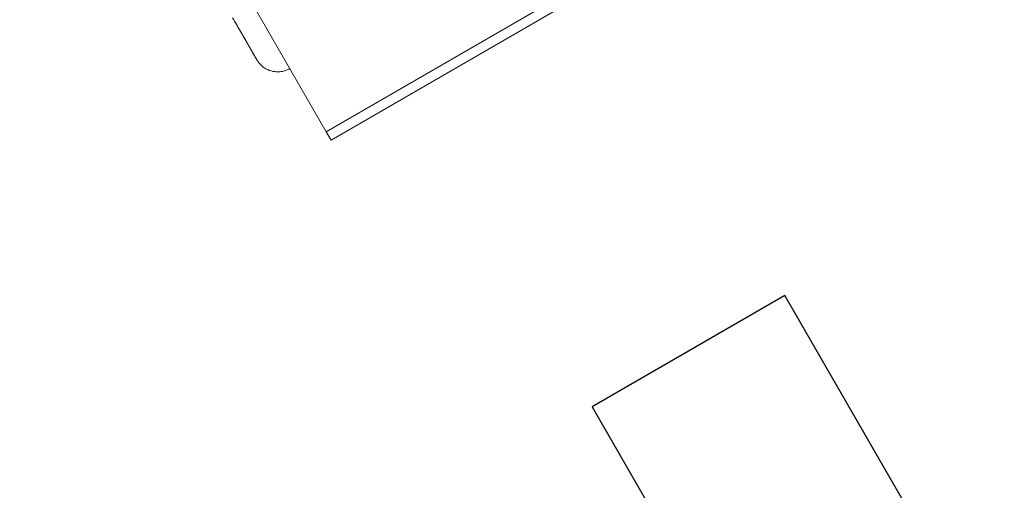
# Model space of a CAD drawing. Header units: centimetres. Extents: x 6036 to 22185, y 5782 to 11383.
# Tile 198 of 256: x 19438 to 19544, y 7288 to 7339. Entities that reach past the tile are written whole.
import ezdxf

# ---------------------------------------------------------------- set-up
doc = ezdxf.new("R2010")
doc.units = ezdxf.units.CM
doc.layers.add('A-COLS', color=52, linetype='Continuous', lineweight=9)
doc.layers.add('Q-SPCQ', color=91, linetype='Continuous', lineweight=9)

# ---------------------------------------------------------------- blocks, each defined once
blk = doc.blocks.new('SPEQ_Treadmill - Treadmill-V337-7-02 ZestMeble')
at = {"layer": 'Q-SPCQ'}
for p, q in [((2.54, 33.06), (2.54, 1.04)), ((2.54, 1.04), (2.54, 0)), ((2.54, 1.04), (86.36, 1.04)), ((2.54, 0), (86.36, 0))]:
    blk.add_line(p, q, dxfattribs=at)
at = {"layer": 'Q-SPCQ', "flags": 128}
for points in [[(-0.07, 16.53), (-0.07, 16.29), (-0.07, 16.04), (-0.07, 15.8), (-0.07, 15.57), (-0.07, 15.33), (-0.07, 15.1), (-0.07, 14.88), (-0.07, 14.66), (-0.07, 14.44), (-0.07, 14.23), (-0.07, 14.03), (-0.07, 13.83), (-0.07, 13.64), (-0.07, 13.45), (-0.07, 13.27), (-0.07, 13.1), (-0.07, 12.94), (-0.07, 12.78), (-0.07, 12.63), (-0.07, 12.49), (-0.07, 12.36), (-0.07, 12.24), (-0.07, 12.12), (-0.07, 12.02), (-0.07, 11.92), (-0.07, 11.84), (-0.07, 11.76), (-0.07, 11.69), (-0.07, 11.64), (-0.07, 11.59), (-0.07, 11.55), (-0.07, 11.52), (-0.07, 11.5), (-0.07, 11.5)], [(-0.07, 11.5), (-0.07, 11.5), (-0.07, 11.52), (-0.07, 11.54), (-0.07, 11.58), (-0.07, 11.62), (-0.07, 11.68), (-0.07, 11.74), (-0.07, 11.82), (-0.07, 11.9), (-0.07, 11.99), (-0.07, 12.09), (-0.07, 12.21), (-0.07, 12.33), (-0.07, 12.46), (-0.07, 12.59), (-0.07, 12.74), (-0.07, 12.89), (-0.07, 13.06), (-0.07, 13.23), (-0.07, 13.4), (-0.07, 13.59), (-0.07, 13.78), (-0.07, 13.97), (-0.07, 14.18), (-0.07, 14.38), (-0.07, 14.6), (-0.07, 14.82), (-0.07, 15.04), (-0.07, 15.27), (-0.07, 15.5), (-0.07, 15.74), (-0.07, 15.98), (-0.07, 16.22), (-0.07, 16.47), (-0.07, 16.71)], [(2.53, 8.89), (2.43, 8.89), (2.32, 8.9), (2.22, 8.91), (2.12, 8.92), (2.02, 8.94), (1.91, 8.96), (1.81, 8.99), (1.71, 9.02), (1.61, 9.06), (1.52, 9.1), (1.42, 9.14), (1.33, 9.18), (1.24, 9.23), (1.15, 9.29), (1.06, 9.35), (0.98, 9.41), (0.89, 9.47), (0.81, 9.54), (0.74, 9.61), (0.66, 9.68), (0.59, 9.76), (0.52, 9.84), (0.46, 9.92), (0.4, 10), (0.34, 10.09), (0.29, 10.18), (0.23, 10.27), (0.19, 10.36), (0.14, 10.46), (0.1, 10.55), (0.07, 10.65), (0.04, 10.75), (0.01, 10.85), (-0.02, 10.95), (-0.04, 11.05), (-0.05, 11.16), (-0.06, 11.26), (-0.07, 11.36), (-0.07, 11.47), (-0.07, 11.5)]]:
    blk.add_lwpolyline(points, dxfattribs=at)

msp = doc.modelspace()

# ---------------------------------------------------------------- hatches: boundary and pattern name
at = {"layer": 'A-COLS'}
h = msp.add_hatch(dxfattribs=at)
h.set_pattern_fill('FP_35', color=256, style=0, pattern_type=2)
h.set_pattern_definition([(45, (12452.32, 0), (-33.67596, 33.67596), [])])
h.paths.add_polyline_path([(19522.69, 7257.01), (19543.48, 7269.01), (19520.38, 7309.01), (19499.6, 7297.01), (19521.54, 7259.01)])
h.paths.add_polyline_path([(19233.39, 7758.1), (19254.17, 7770.1), (19242.17, 7790.89), (19221.39, 7778.89), (19230.92, 7762.37)])

# ---------------------------------------------------------------- linework, layer by layer
at = {"layer": 'A-COLS', "lineweight": 25}
for p, q in [((19520.38, 7309.01), (19499.6, 7297.01)), ((19543.48, 7269.01), (19520.38, 7309.01)), ((19499.6, 7297.01), (19522.69, 7257.01))]:
    msp.add_line(p, q, dxfattribs=at)

# ---------------------------------------------------------------- block references
at = {"layer": 'Q-SPCQ', "rotation": 29.99999999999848}
msp.add_blockref('SPEQ_Treadmill - Treadmill-V337-7-02 ZestMeble', (19469.26, 7324.48), dxfattribs=at)

doc.saveas('drawing.dxf')
